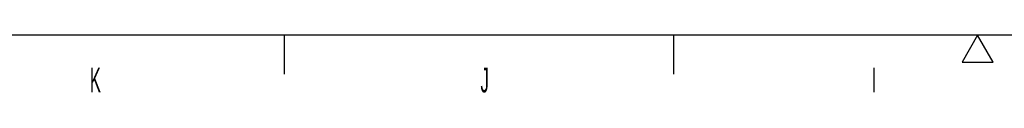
# Model space of a CAD drawing. Header units: millimetres. Extents: x 0 to 840, y 0 to 591.
# Tile 5 of 30: x 296.97 to 423.43, y 2.58 to 10. Entities that reach past the tile are written whole.
import ezdxf

# ---------------------------------------------------------------- set-up
doc = ezdxf.new("R2010")
doc.units = ezdxf.units.MM
doc.header["$LTSCALE"] = 46.255
doc.layers.get('0').update_dxf_attribs({"linetype": 'CONTINUOUS'})
doc.styles.get("Standard").update_dxf_attribs({"font": 'txt', "width": 0.5})

msp = doc.modelspace()

# ---------------------------------------------------------------- linework, layer by layer
at = {"color": 7, "linetype": 'Continuous'}
msp.add_line((831, 10), (25, 10), dxfattribs=at)
at = {"color": 2, "linetype": 'Continuous'}
for p, q in [((331, 5), (331, 10)), ((381, 5), (381, 10)), ((420, 10), (418, 6.54)), ((422, 6.54), (420, 10)), ((418, 6.54), (422, 6.54))]:
    msp.add_line(p, q, dxfattribs=at)

# ---------------------------------------------------------------- texts
at = {"color": 2, "linetype": 'Continuous', "char_height": 3.2, "width": 1.6, "attachment_point": 2, "line_spacing_factor": 0.9}
for s, insert in [('K', (306.69, 5.84)), ('J', (356.69, 5.84)), ('I', (406.69, 5.84))]:
    msp.add_mtext(s, dxfattribs=dict(at, insert=insert))

doc.saveas('drawing.dxf')
